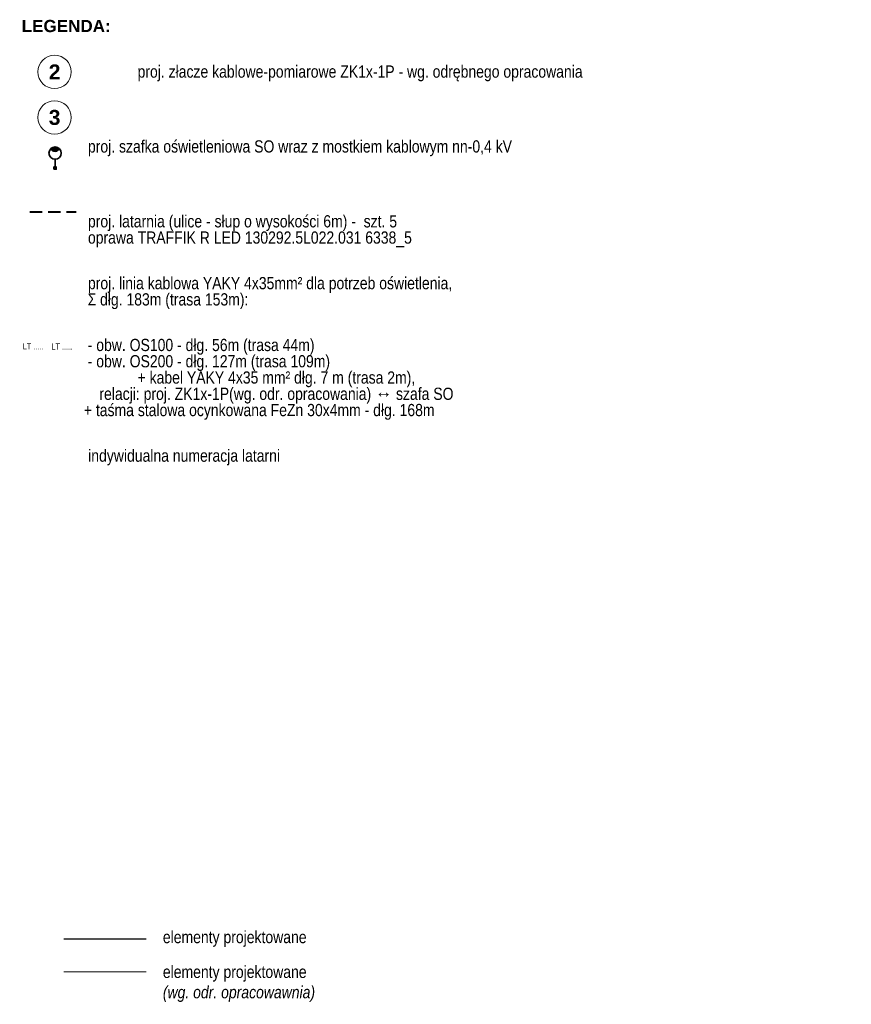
# Model space of a CAD drawing. Extents: x 6479293 to 6479884, y 5952007 to 5952178.
# Tile 3 of 3: x 6479748 to 6479884, y 5952007 to 5952169. Entities that reach past the tile are written whole.
import ezdxf
from ezdxf.entities.mleader import LeaderData, LeaderLine
from ezdxf.enums import TextEntityAlignment as Align
from ezdxf.math import Vec2, Vec3

# ---------------------------------------------------------------- set-up
doc = ezdxf.new("R2010")
doc.units = 0
doc.header["$MEASUREMENT"] = 0
doc.set_wipeout_variables(frame=1)
doc.linetypes.add('L_0_04', pattern=[1.5, 1, -0.5])
doc.layers.get('0').update_dxf_attribs({"color": 8, "linetype": 'CONTINUOUS', "lineweight": 13})
for name, color, linetype, lineweight in [('E_proj_nn_opisy', 7, 'CONTINUOUS', 9), ('E_proj_opisy', 7, 'CONTINUOUS', 13), ('E_proj_osłona r._wg. odr. oprac.', 104, 'CONTINUOUS', 13), ('E_proj_ośw_latarnia O8', 1, 'CONTINUOUS', 35), ('E_proj_ośw_linia', 1, 'L_0_04', 40), ('E_proj_ośw_opisy_latarnie', 230, 'CONTINUOUS', 13), ('E_proj_urządzenia_wg. odr. oprac.', 104, 'CONTINUOUS', 20)]:
    doc.layers.add(name, color=color, linetype=linetype, lineweight=lineweight)
doc.styles.add('0PISY', font='arial.ttf', dxfattribs={"width": 0.8})
doc.styles.add('Andy B', font='arialbd.ttf', dxfattribs={"height": 1.8})
doc.styles.add('Narrow', font='ARIALN.TTF', dxfattribs={"height": 2})
doc.styles.get("Standard").update_dxf_attribs({"font": 'simplex.shx', "width": 0.85})

# ---------------------------------------------------------------- blocks, each defined once
blk = doc.blocks.new('*U2')
at = {"lineweight": 0}
blk.add_wipeout([(-0.52, 1.93), (-0.62, 1.9), (-0.73, 1.86), (-0.81, 1.82), (-0.99, 1.73), (-1.12, 1.65), (-1.25, 1.56), (-1.38, 1.44), (-1.5, 1.32), (-1.61, 1.18), (-1.74, 0.97), (-1.83, 0.8), (-1.9, 0.63), (-1.94, 0.46), (-1.98, 0.24), (-2, 0), (-1.99, -0.21), (-1.92, -0.56), (-1.81, -0.85), (-1.66, -1.11), (-1.47, -1.36), (-1.28, -1.53), (-1.07, -1.68), (-0.85, -1.81), (-0.52, -1.93), (-0.3, -1.97), (0, -2), (0.32, -1.97), (0.68, -1.88), (0.97, -1.75), (1.23, -1.57), (1.41, -1.41), (1.61, -1.18), (1.81, -0.85), (1.93, -0.51), (1.99, -0.19), (1.99, 0.16), (1.92, 0.54), (1.86, 0.73), (1.74, 0.98), (1.57, 1.24), (1.35, 1.47), (1.15, 1.63), (0.91, 1.78), (0.68, 1.88), (0.42, 1.95), (0.32, 1.97), (0.19, 1.99), (0.09, 1.99), (-0.06, 2), (-0.17, 1.99), (-0.27, 1.98), (-0.32, 1.97)], dxfattribs=at)
at = {"linetype": 'Continuous'}
blk.add_circle((0, 0), 2, dxfattribs=at)
at = {"layer": 'E_proj_opisy', "style": 'Andy B'}
blk.add_attdef('NR', text='', height=1.8, dxfattribs=at).set_placement((0, 0), align=Align.MIDDLE_CENTER)
blk = doc.blocks.new('_None')
blk = doc.blocks.new('*U5')
h = blk.add_hatch(color=256)
edge = h.paths.add_edge_path()
edge.add_arc((1.32, -2.36), 1.02, 257.456, 342.6209)
edge.add_arc((1.83, -3.24), 0.743, 51.3297, 188.7472)
h = blk.add_hatch(color=256)
edge = h.paths.add_edge_path()
edge.add_arc((1.33, -2.35), 1.02, 257.456, 342.6209)
edge.add_arc((1.84, -3.24), 0.743, 51.3297, 188.7472)
blk.add_lwpolyline([(0.18, 0.1), (0.37, -0.25), (0.02, -0.44), (-0.17, -0.1)], close=True)
at = {"flags": 128}
blk.add_lwpolyline([(0.2, -0.35), (0.82, -1.46)], dxfattribs=at)
blk.add_lwpolyline([(1.1, -3.35, 0.389707), (2.3, -2.66), (2.3, -2.66, 0.683546)], format="xyb", close=True)
blk.add_lwpolyline([(1.1, -3.35, 0.389707), (2.3, -2.66), (2.3, -2.66, 0.683546)], format="xyb", close=True)
for centre, radius in [((0.1, -0.17), 0.1), ((1.33, -2.35), 1.02)]:
    blk.add_circle(centre, radius)

msp = doc.modelspace()

# ---------------------------------------------------------------- linework, layer by layer
at = {"layer": 'E_proj_opisy', "color": 1, "const_width": 0.2}
msp.add_lwpolyline([(6479755.26, 5952017.84), (6479768.8, 5952017.84)], dxfattribs=at)
at = {"layer": 'E_proj_ośw_linia', "ltscale": 2}
msp.add_lwpolyline([(6479749.71, 5952137.04), (6479757.33, 5952137.04)], dxfattribs=at)
at = {"layer": 'E_proj_urządzenia_wg. odr. oprac.', "const_width": 0.2}
msp.add_lwpolyline([(6479755.26, 5952012.47), (6479768.8, 5952012.47)], dxfattribs=at)

# ---------------------------------------------------------------- block references
at = {"layer": 'E_proj_ośw_latarnia O8', "xscale": 0.984251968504, "yscale": 0.984251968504, "zscale": 0.984251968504, "rotation": 150.589714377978}
msp.add_blockref('*U5', (6479753.85, 5952144), dxfattribs=at)

# ---------------------------------------------------------------- texts
at = {"layer": 'E_proj_nn_opisy', "insert": (6479748.37, 5952168.49), "char_height": 3.6, "attachment_point": 1, "line_spacing_factor": 0.8, "style": '0PISY'}
msp.add_mtext('{\\A1;\\fArial|b1|i0|c238|p34;\\H0.55556x;\\W1.25000x;LEGENDA:}\\P{\\A1;\\fArial|b1|i0|c238|p34;\\H0.55556x;\\W1.25000x;}\\P                 {\\A1;\\fArial Narrow|b0|i0|c238|p34;\\H0.55557x;\\W1.25000x;\\C104;proj. złacze kablowe-pomiarowe ZK1x-1P }{\\A1;\\fArial Narrow|b0|i1|c238|p34;\\H0.55557x;\\W1.25000x;\\C104;- }{\\A1;\\fArial Narrow|b0|i0|c238|p34;\\H0.55557x;\\W1.25000x;\\C104;wg. odrębnego opracowania}\\P{\\A1;\\fArial Narrow|b0|i0|c238|p34;\\H0.55557x;\\W1.25000x;}\\P{\\A1;\\fArial|b0|i0|c238|p34;\\H0.13889x;\\W1.25000x;}\\P{\\A1;\\fArial|b0|i0|c238|p34;\\H0.55557x;\\W1.25000x;              }{\\A1;\\fArial Narrow|b0|i0|c238|p34;\\H0.55557x;\\W1.25000x;proj. szafka oświetleniowa SO wraz z mostkiem kablowym nn-0,4 kV}\\P{\\A1;\\fArial Narrow|b0|i0|c238|p34;\\H0.30556x;\\W1.25000x;}\\P{\\A1;\\fArial|b0|i0|c238|p34;\\H0.13889x;\\W1.25000x;}\\P{\\A1;\\fArial|b0|i0|c238|p34;\\H0.55558x;\\W1.25000x;              }{\\A1;\\fArial Narrow|b0|i0|c238|p34;\\H0.55558x;\\W1.25000x;proj. latarnia (ulice - słup o wysokości 6m) -  szt. 5}\\P{\\A1;\\fArial|b0|i0|c238|p34;\\H0.55558x;\\W1.25000x;              }{\\A1;\\fArial Narrow|b0|i0|c0|p0;\\H0.55558x;\\W1.25000x;oprawa TRAFFIK R LED 130292.5L022.031 6338_5}\\P{\\A1;\\fArial|b0|i0|c238|p34;\\H0.13889x;\\W1.25000x;}\\P{\\A1;\\fArial|b0|i0|c238|p34;\\H0.55558x;\\W1.25000x;              }{\\A1;\\fArial Narrow|b0|i0|c238|p34;\\H0.55558x;\\W1.25000x;proj. linia kablowa YAKY 4x35mm² dla potrzeb oświetlenia, }\\P{\\fArial Narrow|b0|i0|c238|p34;\\H0.55558x;\\W1.25000x;                 }{\\fArial Narrow|b0|i0|c0|p34;\\H0.55558x;\\W1.25000x;Σ }{\\fArial Narrow|b0|i0|c238|p34;\\H0.55558x;\\W1.25000x;dłg.}{\\A1;\\fArial Narrow|b0|i0|c238|p34;\\H0.55558x;\\W1.25000x; 183m (trasa 153m):}\\P{\\A1;\\fArial Narrow|b0|i0|c238|p34;\\H0.02778x;\\W1.25000x;}\\P{\\A1;\\fArial Narrow|b0|i0|c238|p34;\\H0.55559x;\\W1.25000x;                 - obw. OS100 - dłg. 56m (trasa 44m)}\\P{\\A1;\\fArial Narrow|b0|i0|c238|p34;\\H0.55559x;\\W1.25000x;                 - obw. OS200 - dłg. 127m (trasa 109m)}\\P                 {\\A1;\\fArial Narrow|b0|i0|c238|p34;\\H0.55559x;\\W1.25000x;+}{\\A1;\\fArial Narrow|b0|i0|c238|p34;\\H0.55558x;\\W1.25000x; kabel YAKY 4x35 mm² dłg. 7 m (trasa 2m), }\\P{\\A1;\\fArial Narrow|b0|i0|c238|p34;\\H0.55558x;\\W1.25000x;                    relacji:}{\\fArial Narrow|b0|i0|c134|p34;\\H0.55557x;\\W1.25000x; }{\\fArial Narrow|b0|i0|c238|p34;\\H0.55557x;\\W1.25000x;proj. ZK}{\\A1;\\fArial Narrow|b0|i0|c238|p34;\\H0.55557x;\\W1.25000x;1x-1P(wg. odr. opracowania) }{\\fArial Narrow|b0|i0|c134|p34;\\H0.55557x;\\W1.25000x;↔}{\\fArial Narrow|b0|i0|c238|p34;\\H0.55557x;\\W1.25000x; szafa S}{\\A1;\\fArial Narrow|b0|i0|c238|p34;\\H0.55557x;\\W1.25000x;O}\\P{\\A1;\\fArial Narrow|b0|i0|c238|p34;\\H0.55557x;\\W1.25000x;                + taśma stalowa ocynkowana FeZn 30x4mm - dłg. 168m }\\P{\\A1;\\fArial Narrow|b0|i0|c238|p34;\\H0.02778x;\\W1.25000x;}\\P{\\A1;\\fArial|b0|i0|c238|p34;\\H0.02778x;\\W1.25000x; }{\\A1;\\fArial|b0|i0|c238|p34;\\H0.55558x;\\W1.25000x;              }{\\A1;\\fArial Narrow|b0|i0|c238|p34;\\H0.55558x;\\W1.25000x;indywidualna }{\\A1;\\fArial Narrow|b0|i0|c238|p34;\\H0.55558x;\\W1.25000x;numeracja latarni}\\P{\\A1;\\fArial|b0|i0|c238|p34;\\H0.02778x;\\W1.25000x;              }', dxfattribs=at)
at = {"layer": 'E_proj_opisy', "color": 1, "insert": (6479771.52, 5952017.86), "char_height": 2, "attachment_point": 4, "style": 'Narrow'}
msp.add_mtext('elementy projektowane', dxfattribs=at)
at = {"layer": 'E_proj_urządzenia_wg. odr. oprac.', "insert": (6479771.52, 5952010.49), "char_height": 2, "width": 76.7361, "attachment_point": 4, "style": 'Narrow'}
msp.add_mtext('elementy projektowane\\P{\\fArial Narrow|b0|i1|c238|p34;(wg. odr. opracowawnia)}', dxfattribs=at)

# ---------------------------------------------------------------- leaders
at = {"layer": 'E_proj_opisy', "linetype": 'Continuous'}
ml = msp.add_multileader_block('Standard', dxfattribs=at)
ml.set_content('*U2', color=256, scale=1.365354)
ml.set_attribute('NR', '3', width=0)
ml.set_leader_properties(color=256, linetype='ByLayer', lineweight=-1)
ml.build(insert=Vec2(0, 0))
ml.multileader.update_dxf_attribs({"has_text_frame": 1, "text_right_attachment_type": 6, "dogleg_length": 0.3, "arrow_head_size": 1.02, "block_connection_type": 1})
ctx = ml.context
ctx.base_point, ctx.char_height, ctx.arrow_head_size, ctx.landing_gap_size, ctx.plane_origin, ctx.plane_x_axis, ctx.plane_y_axis = Vec3(6479751.04, 5952152.51), 1.36, 1.02, 0.68, Vec3(6479763.46, 5952156.62), Vec3(0.999998, 0.002204), Vec3(-0.002204, 0.999998)
ctx.right_attachment, ctx.attachment_type = 6, 1
ctx.block.insert, ctx.block.rotation = Vec3(6479753.77, 5952152.51), 0.002204
at = {"layer": 'E_proj_osłona r._wg. odr. oprac.', "color": 76, "linetype": 'Continuous'}
ml = msp.add_multileader_block('Standard', dxfattribs=at)
ml.set_content('*U2', color=76, scale=1.365354)
ml.set_attribute('NR', '2', width=0)
ml.set_leader_properties(color=256, linetype='ByLayer', lineweight=-1)
ml.build(insert=Vec2(0, 0))
ml.multileader.update_dxf_attribs({"has_text_frame": 1, "text_right_attachment_type": 6, "dogleg_length": 0.3, "arrow_head_size": 1.02, "block_connection_type": 1})
ctx = ml.context
ctx.base_point, ctx.char_height, ctx.arrow_head_size, ctx.landing_gap_size, ctx.plane_origin, ctx.plane_x_axis, ctx.plane_y_axis = Vec3(6479751.04, 5952159.95), 1.36, 1.02, 0.68, Vec3(6479763.46, 5952164.06), Vec3(0.999998, 0.002204), Vec3(-0.002204, 0.999998)
ctx.right_attachment, ctx.attachment_type = 6, 1
ctx.block.insert, ctx.block.rotation = Vec3(6479753.77, 5952159.96), 0.002204

# ---------------------------------------------------------------- next in the draw order: leaders
at = {"layer": 'E_proj_ośw_opisy_latarnie'}
ml = msp.add_multileader_mtext('Standard', dxfattribs=at)
ml.set_content('\\A1;LT .....', color=256, style='Narrow')
ml.set_leader_properties(color=256)
ml.set_arrow_properties(name='NONE')
ml.build(insert=Vec2(0, 0))
ml.multileader.update_dxf_attribs({"leader_type": 0, "has_dogleg": 0, "has_text_frame": 1, "text_left_attachment_type": 3, "dogleg_length": 0.36, "arrow_head_size": 0, "scale": 0.7})
ctx = ml.context
ctx.base_point, ctx.scale, ctx.char_height, ctx.arrow_head_size, ctx.landing_gap_size, ctx.plane_origin = Vec3(6479752.85, 5952114.96), 0.7, 1, 0, 0.42, Vec3(6480001.73, 5952345.95)
ctx.left_attachment = 3
ctx.mtext.insert, ctx.mtext.defined_height, ctx.mtext.line_spacing_factor, ctx.mtext.flow_direction = Vec3(6479753.27, 5952115.46), 0.924, 0.266667, 5
ctx.mtext.has_bg_fill, ctx.mtext.bg_color, ctx.mtext.bg_scale_factor, ctx.mtext.bg_transparency, ctx.mtext.use_window_bg_color = 1, -1073741824, 1.5, 0, 1

# ---------------------------------------------------------------- next in the draw order: leaders
at = {"layer": 'E_proj_ośw_opisy_latarnie', "color": 214, "lineweight": 13}
ml = msp.add_multileader_mtext('Standard', dxfattribs=at)
ml.set_content('\\A1;LT .....', color=214, style='Narrow')
ml.set_leader_properties(color=256)
ml.set_arrow_properties(name='NONE')
ml.build(insert=Vec2(0, 0))
ml.multileader.update_dxf_attribs({"leader_type": 0, "has_dogleg": 0, "has_text_frame": 1, "text_left_attachment_type": 3, "dogleg_length": 0.36, "arrow_head_size": 0, "scale": 0.7})
ctx = ml.context
ctx.base_point, ctx.scale, ctx.char_height, ctx.arrow_head_size, ctx.landing_gap_size, ctx.plane_origin = Vec3(6479748.12, 5952114.97), 0.7, 1, 0, 0.42, Vec3(6480004.18, 5952342.19)
ctx.left_attachment = 3
ctx.mtext.insert, ctx.mtext.defined_height, ctx.mtext.line_spacing_factor, ctx.mtext.flow_direction = Vec3(6479748.54, 5952115.47), 0.924, 0.266667, 5
ctx.mtext.has_bg_fill, ctx.mtext.bg_color, ctx.mtext.bg_scale_factor, ctx.mtext.bg_transparency, ctx.mtext.use_window_bg_color = 1, -1073741824, 1.5, 0, 1

doc.saveas('drawing.dxf')
